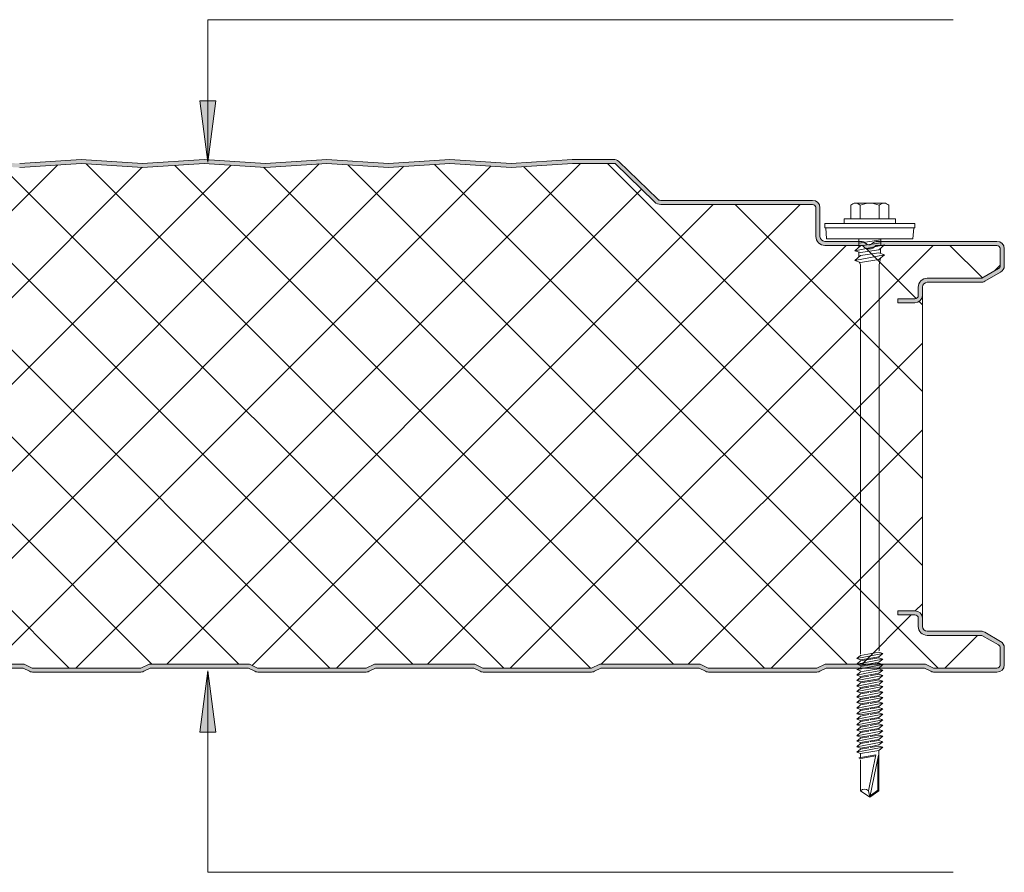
# Model space of a CAD drawing. Header units: millimetres. Extents: x 4765 to 12978, y -1786 to 7163.
# Tile 9 of 13: x 5665 to 5905, y 6368 to 6576. Entities that reach past the tile are written whole.
import ezdxf

# ---------------------------------------------------------------- set-up
doc = ezdxf.new("R2010")
doc.units = ezdxf.units.MM
doc.layers.add('A-DETL-GENF', color=92, linetype='Continuous', lineweight=13)
doc.layers.add('G-ANNO-TEXT', color=231, linetype='Continuous', lineweight=9)

# ---------------------------------------------------------------- blocks, each defined once
blk = doc.blocks.new('HFX 1000 - SATINLINE - FINELINE - HFX 1000 125mm - SATINLINE - FINELINE-4519713-JOINT 14')
at = {"layer": 'A-DETL-GENF'}
h = blk.add_hatch(color=256, dxfattribs=at)
h.paths.add_polyline_path([(3.1, 0), (17.49, 0.06), (17.94, 0.22), (19.5, 1), (43.54, 0.98), (45.51, 0.06), (46, 0), (72.49, 0.06), (72.94, 0.22), (74.5, 1), (98.5, 1), (100.51, 0.06), (101, 0), (127.49, 0.06), (127.94, 0.22), (129.5, 1), (153.5, 1), (155.51, 0.06), (156, 0), (182.49, 0.06), (182.94, 0.22), (184.5, 1), (208.5, 1), (210.51, 0.06), (211, 0), (237.49, 0.06), (237.94, 0.22), (239.5, 1), (263.5, 1), (265.51, 0.06), (266, 0), (292.49, 0.06), (292.94, 0.22), (294.5, 1), (318.5, 1), (320.51, 0.06), (321, 0), (347.49, 0.06), (347.94, 0.22), (349.5, 1), (373.54, 0.98), (375.51, 0.06), (376, 0), (402.49, 0.06), (402.94, 0.22), (404.5, 1), (428.5, 1), (430.51, 0.06), (431, 0), (457.49, 0.06), (457.94, 0.22), (459.5, 1), (483.5, 1), (485.51, 0.06), (486, 0), (512.49, 0.06), (512.94, 0.22), (514.5, 1), (538.5, 1), (540.51, 0.06), (541, 0), (567.49, 0.06), (567.94, 0.22), (569.5, 1), (593.5, 1), (595.51, 0.06), (596, 0), (622.49, 0.06), (622.94, 0.22), (624.5, 1), (648.5, 1), (650.51, 0.06), (651, 0), (677.49, 0.06), (677.94, 0.22), (679.5, 1), (703.5, 1), (705.51, 0.06), (706, 0), (732.49, 0.06), (732.94, 0.22), (734.5, 1), (758.5, 1), (760.51, 0.06), (761, 0), (787.49, 0.06), (787.94, 0.22), (789.5, 1), (813.5, 1), (815.51, 0.06), (816, 0), (842.49, 0.06), (842.94, 0.22), (844.5, 1), (868.5, 1), (870.51, 0.06), (871, 0), (897.49, 0.06), (897.94, 0.22), (899.5, 1), (923.5, 1), (925.51, 0.06), (926, 0), (952.49, 0.06), (952.94, 0.22), (954.5, 1), (978.5, 1), (980.51, 0.06), (981, 0), (996.6, 0.05), (996.67, 0.06), (997.1, 0.24), (997.48, 0.53), (997.76, 0.9), (997.94, 1.33), (998, 2.18), (998, 5.96), (997.9, 6.53), (997.76, 6.86), (997.48, 7.23), (997, 7.58), (993.22, 9.76), (992.72, 9.95), (992.32, 10), (978.89, 10.04), (978.44, 10.29), (978.35, 10.35), (978.16, 10.6), (978.04, 10.89), (978, 11.2), (978, 13.2), (977.94, 13.67), (977.76, 14.1), (977.48, 14.47), (977, 14.8), (976.67, 14.94), (976.2, 15), (972, 15), (972, 14), (976.41, 13.97), (976.77, 13.77), (976.98, 13.41), (977, 13.2), (977, 11.2), (977.08, 10.63), (977.3, 10.1), (977.65, 9.64), (978.1, 9.29), (978.74, 9.06), (979.2, 9), (992.54, 9), (996.77, 6.53), (996.98, 6.17), (997, 5.96), (996.98, 1.59), (996.77, 1.23), (996.41, 1.03), (996.2, 1), (980.74, 1), (978.63, 2), (954.27, 2), (952.27, 1), (925.74, 1), (923.74, 2), (899.27, 2), (897.27, 1), (870.74, 1), (868.74, 2), (844.27, 2), (842.27, 1), (815.74, 1), (813.74, 2), (789.27, 2), (787.27, 1), (760.74, 1), (758.74, 2), (734.27, 2), (732.27, 1), (705.74, 1), (703.74, 2), (679.27, 2), (677.27, 1), (650.74, 1), (648.74, 2), (624.27, 2), (622.27, 1), (595.74, 1), (593.74, 2), (569.27, 2), (567.27, 1), (540.74, 1), (538.74, 2), (514.27, 2), (512.27, 1), (485.74, 1), (483.74, 2), (459.27, 2), (457.27, 1), (430.74, 1), (428.74, 2), (404.27, 2), (402.27, 1), (375.74, 1), (373.74, 2), (349.27, 2), (347.27, 1), (320.74, 1), (318.74, 2), (294.27, 2), (292.27, 1), (265.74, 1), (263.74, 2), (239.27, 2), (237.27, 1), (210.74, 1), (208.74, 2), (184.27, 2), (182.27, 1), (155.74, 1), (153.74, 2), (129.27, 2), (127.27, 1), (100.74, 1), (98.74, 2), (74.27, 2), (72.27, 1), (45.74, 1), (43.74, 2), (19.27, 2), (17.27, 1), (1.59, 1.03), (1.23, 1.23), (1.03, 1.59), (1, 2), (1, 9.3), (0.93, 9.87), (0.71, 10.4), (0.36, 10.86), (-0.1, 11.21), (-0.63, 11.43), (-1.2, 11.5), (-20.41, 11.53), (-20.77, 11.73), (-20.97, 12.09), (-21, 12.3), (-20.97, 13.41), (-20.77, 13.77), (-20.41, 13.97), (-20.2, 14), (-16, 14), (-16, 15), (-20.2, 15), (-20.81, 14.88), (-21.25, 14.64), (-21.59, 14.31), (-21.84, 13.91), (-21.97, 13.46), (-22, 13.2), (-21.98, 12.18), (-21.94, 11.83), (-21.76, 11.4), (-21.47, 11.03), (-21, 10.7), (-20.67, 10.56), (-20.2, 10.5), (-0.89, 10.46), (-0.53, 10.29), (-0.35, 10.15), (-0.1, 9.75), (-0.04, 9.61), (0, 9.3), (0, 1.8), (0.1, 1.23), (0.24, 0.9), (0.53, 0.53), (1, 0.2), (1.33, 0.06), (1.9, 0), (2.8, 0)])
h.paths.add_polyline_path([(972, 90.19), (976.2, 90.19), (976.67, 90.26), (977.1, 90.44), (977.48, 90.72), (977.76, 91.09), (977.94, 91.53), (978, 91.99), (978.04, 94.31), (978.16, 94.59), (978.35, 94.84), (978.63, 95.05), (978.89, 95.15), (979.2, 95.19), (992.72, 95.25), (992.79, 95.26), (993.22, 95.44), (997.1, 97.67), (997.48, 97.96), (997.76, 98.33), (997.94, 98.77), (998, 99.62), (998, 103.39), (997.9, 103.96), (997.76, 104.29), (997.48, 104.67), (997, 104.99), (996.6, 105.14), (996.04, 105.19), (966.65, 105.14), (966.33, 105.04), (965.76, 104.67), (965.38, 104.4), (964.92, 104.33), (964.48, 104.48), (963.67, 105.04), (963.32, 105.16), (962.95, 105.19), (953.89, 105.24), (953.6, 105.36), (953.35, 105.55), (953.1, 105.94), (953.04, 106.08), (953, 106.39), (953, 113.39), (952.94, 113.86), (952.65, 114.44), (952.48, 114.67), (952, 114.99), (951.67, 115.13), (950.84, 115.19), (913.85, 115.23), (913.56, 115.35), (913.07, 115.77), (903.62, 124.92), (903.28, 125.09), (902.91, 125.18), (901.97, 125.19), (892.52, 125.19), (877.58, 124.2), (862.61, 125.2), (847.58, 124.2), (832.57, 125.19), (817.58, 124.2), (802.66, 125.2), (787.58, 124.2), (772.66, 125.2), (757.58, 124.2), (742.66, 125.2), (727.58, 124.2), (712.66, 125.2), (697.58, 124.2), (682.66, 125.2), (667.58, 124.2), (652.66, 125.2), (637.58, 124.2), (622.65, 125.2), (607.58, 124.2), (592.66, 125.2), (577.58, 124.2), (562.61, 125.2), (547.58, 124.2), (532.66, 125.2), (517.58, 124.2), (502.66, 125.2), (487.58, 124.2), (472.66, 125.2), (457.58, 124.2), (442.53, 125.19), (427.58, 124.2), (412.66, 125.2), (397.58, 124.2), (382.66, 125.2), (367.58, 124.2), (352.66, 125.2), (337.58, 124.2), (322.66, 125.2), (307.58, 124.2), (292.65, 125.2), (277.58, 124.2), (262.66, 125.2), (247.58, 124.2), (232.66, 125.2), (217.58, 124.2), (202.61, 125.2), (187.58, 124.2), (172.66, 125.2), (157.58, 124.2), (142.66, 125.2), (127.58, 124.2), (112.66, 125.2), (97.58, 124.2), (82.66, 125.2), (67.58, 124.2), (52.66, 125.2), (37.58, 124.2), (22.66, 125.2), (7.58, 124.2), (-7.75, 125.17), (-22.42, 124.2), (-37.37, 125.19), (-47.66, 125.15), (-47.79, 125.14), (-48.22, 124.96), (-48.59, 124.68), (-55.75, 117.65), (-55.95, 117.11), (-55.98, 116.71), (-55.95, 116.44), (-55.88, 116.19), (-55.7, 115.86), (-55.44, 115.58), (-54.9, 115.29), (-54.77, 115.24), (-54.4, 115.19), (-26.2, 115.15), (-0.56, 107.27), (-0.33, 107.09), (-0.14, 106.82), (-0.04, 106.56), (0, 106.26), (-0.04, 96.08), (-0.16, 95.79), (-0.35, 95.55), (-0.63, 95.34), (-0.89, 95.24), (-1.2, 95.19), (-20.41, 95.17), (-20.67, 95.13), (-21.1, 94.95), (-21.47, 94.67), (-21.76, 94.29), (-21.94, 93.86), (-22, 93.04), (-22, 91.99), (-21.94, 91.53), (-21.76, 91.09), (-21.47, 90.72), (-21.1, 90.44), (-20.67, 90.26), (-20.2, 90.19), (-16, 90.19), (-16, 91.19), (-20.41, 91.22), (-20.77, 91.43), (-20.97, 91.79), (-21, 91.99), (-20.97, 93.6), (-20.77, 93.96), (-20.41, 94.17), (-20.2, 94.19), (-1.2, 94.19), (-0.63, 94.27), (-0.1, 94.49), (0.36, 94.84), (0.71, 95.29), (0.93, 95.83), (1, 96.39), (1, 106.26), (0.93, 106.82), (0.72, 107.34), (0.39, 107.79), (-0.05, 108.14), (-0.56, 108.37), (-26.2, 116.19), (-54.54, 116.21), (-54.82, 116.37), (-54.95, 116.57), (-54.99, 116.87), (-54.88, 117.14), (-54.67, 117.37), (-47.66, 124.19), (-37.37, 124.19), (-22.33, 123.19), (-7.34, 124.2), (7.66, 123.19), (22.66, 124.2), (37.66, 123.19), (52.66, 124.2), (67.66, 123.19), (82.66, 124.2), (97.66, 123.19), (112.66, 124.2), (127.66, 123.19), (142.66, 124.2), (157.66, 123.19), (172.66, 124.2), (187.66, 123.19), (202.66, 124.2), (217.66, 123.19), (232.66, 124.2), (247.66, 123.19), (262.66, 124.2), (277.66, 123.19), (292.66, 124.2), (307.66, 123.19), (322.66, 124.2), (337.66, 123.19), (352.66, 124.2), (367.66, 123.19), (382.66, 124.2), (397.66, 123.19), (412.66, 124.2), (427.66, 123.19), (442.66, 124.2), (457.66, 123.19), (472.66, 124.2), (487.66, 123.19), (502.66, 124.2), (517.66, 123.19), (532.66, 124.2), (547.66, 123.19), (562.66, 124.2), (577.66, 123.19), (592.66, 124.2), (607.66, 123.19), (622.66, 124.2), (637.66, 123.19), (652.66, 124.2), (667.66, 123.19), (682.66, 124.2), (697.66, 123.19), (712.66, 124.2), (727.66, 123.19), (742.66, 124.2), (757.66, 123.19), (772.66, 124.2), (787.66, 123.19), (802.66, 124.2), (817.66, 123.19), (832.66, 124.2), (847.66, 123.19), (862.66, 124.2), (877.66, 123.19), (892.56, 124.19), (902.99, 124.19), (912.62, 114.82), (913.07, 114.48), (913.59, 114.27), (914.15, 114.19), (951.41, 114.17), (951.77, 113.96), (951.98, 113.6), (952, 113.39), (952, 106.39), (952.08, 105.83), (952.3, 105.29), (952.65, 104.84), (953.1, 104.49), (953.63, 104.27), (954.2, 104.19), (963.35, 104.19), (963.67, 103.83), (964.07, 103.56), (964.52, 103.39), (965, 103.33), (965.66, 103.45), (965.93, 103.56), (966.33, 103.83), (966.65, 104.19), (996.41, 104.17), (996.77, 103.96), (996.98, 103.6), (997, 103.39), (996.98, 99.03), (996.77, 98.67), (996.6, 98.54), (992.54, 96.19), (979.2, 96.19), (978.63, 96.12), (978.1, 95.9), (977.65, 95.55), (977.3, 95.09), (977.08, 94.56), (977, 93.99), (976.98, 91.79), (976.77, 91.43), (976.41, 91.22), (976.2, 91.19), (972, 91.19)])
h = blk.add_hatch(dxfattribs=at)
h.set_pattern_fill('FP_4', color=256, style=0, pattern_type=2)
h.set_pattern_definition([(45, (-4907.427, -6416.905), (-10.606602, 10.606602), []), (135, (-4907.427, -6416.905), (-10.606602, -10.606602), [])])
h.paths.add_polyline_path([(3.1, 1), (17.27, 1), (19.27, 2), (43.74, 2), (45.74, 1), (72.27, 1), (74.27, 2), (98.74, 2), (100.74, 1), (127.27, 1), (129.27, 2), (153.74, 2), (155.74, 1), (182.27, 1), (184.27, 2), (208.74, 2), (210.74, 1), (237.27, 1), (239.27, 2), (263.74, 2), (265.74, 1), (292.27, 1), (294.27, 2), (318.74, 2), (320.74, 1), (347.27, 1), (349.27, 2), (373.74, 2), (375.74, 1), (402.27, 1), (404.27, 2), (428.74, 2), (430.74, 1), (457.27, 1), (459.27, 2), (483.74, 2), (485.74, 1), (512.27, 1), (514.27, 2), (538.74, 2), (540.74, 1), (567.27, 1), (569.27, 2), (593.74, 2), (595.74, 1), (622.27, 1), (624.27, 2), (648.74, 2), (650.74, 1), (677.27, 1), (679.27, 2), (703.74, 2), (705.74, 1), (732.27, 1), (734.27, 2), (758.74, 2), (760.74, 1), (787.27, 1), (789.27, 2), (813.74, 2), (815.74, 1), (842.27, 1), (844.27, 2), (868.74, 2), (870.74, 1), (897.27, 1), (899.27, 2), (923.74, 2), (925.74, 1), (952.27, 1), (954.27, 2), (978.74, 2), (980.74, 1), (996.41, 1.03), (996.77, 1.23), (996.9, 1.4), (997, 1.8), (997, 5.96), (996.9, 6.36), (996.6, 6.65), (992.54, 9), (979.2, 9), (978.63, 9.07), (978.1, 9.29), (977.65, 9.64), (977.22, 10.29), (977.08, 10.63), (977, 11.2), (977, 13.2), (976.9, 13.6), (976.6, 13.89), (976.2, 14), (972, 14), (972, 15), (976.2, 15), (976.67, 14.94), (977.1, 14.76), (977.48, 14.47), (977.76, 14.1), (977.94, 13.67), (978, 13.2), (978, 91.99), (977.94, 91.53), (977.76, 91.09), (977.48, 90.72), (977.1, 90.44), (976.67, 90.26), (976.2, 90.19), (972, 90.19), (972, 91.19), (976.41, 91.22), (976.77, 91.43), (976.9, 91.59), (977, 91.99), (977, 93.99), (977.08, 94.56), (977.3, 95.09), (977.65, 95.55), (978.1, 95.9), (978.63, 96.12), (979.2, 96.19), (992.54, 96.19), (996.77, 98.67), (996.9, 98.83), (997, 99.23), (997, 103.39), (996.9, 103.79), (996.6, 104.09), (996.2, 104.19), (966.65, 104.19), (966.33, 103.83), (965.93, 103.56), (965.48, 103.39), (965, 103.33), (964.52, 103.39), (964.07, 103.56), (963.67, 103.83), (963.35, 104.19), (954.2, 104.19), (953.63, 104.27), (953.1, 104.49), (952.65, 104.84), (952.3, 105.29), (952.08, 105.83), (952, 106.39), (952, 113.39), (951.9, 113.79), (951.6, 114.09), (951.2, 114.19), (914.15, 114.19), (913.59, 114.27), (913.07, 114.48), (912.62, 114.82), (902.99, 124.19), (892.56, 124.19), (877.66, 123.19), (862.66, 124.2), (847.66, 123.19), (832.66, 124.2), (817.66, 123.19), (802.66, 124.2), (787.66, 123.19), (772.66, 124.2), (757.66, 123.19), (742.66, 124.2), (727.66, 123.19), (712.66, 124.2), (697.66, 123.19), (682.66, 124.2), (667.66, 123.19), (652.66, 124.2), (637.66, 123.19), (622.66, 124.2), (607.66, 123.19), (592.66, 124.2), (577.66, 123.19), (562.66, 124.2), (547.66, 123.19), (532.66, 124.2), (517.66, 123.19), (502.66, 124.2), (487.66, 123.19), (472.66, 124.2), (457.66, 123.19), (442.66, 124.2), (427.66, 123.19), (412.66, 124.2), (397.66, 123.19), (382.66, 124.2), (367.66, 123.19), (352.66, 124.2), (337.66, 123.19), (322.66, 124.2), (307.66, 123.19), (292.66, 124.2), (277.66, 123.19), (262.66, 124.2), (247.66, 123.19), (232.66, 124.2), (217.66, 123.19), (202.66, 124.2), (187.66, 123.19), (172.66, 124.2), (157.66, 123.19), (142.66, 124.2), (127.66, 123.19), (112.66, 124.2), (97.66, 123.19), (82.66, 124.2), (67.66, 123.19), (52.66, 124.2), (37.66, 123.19), (22.66, 124.2), (7.66, 123.19), (-7.34, 124.2), (-22.33, 123.19), (-37.37, 124.19), (-47.66, 124.19), (-54.91, 117.11), (-54.97, 116.99), (-54.95, 116.57), (-54.79, 116.34), (-54.54, 116.21), (-54.4, 116.19), (-26.2, 116.19), (-0.56, 108.37), (-0.05, 108.14), (0.39, 107.79), (0.72, 107.34), (0.93, 106.82), (1, 106.26), (1, 96.39), (0.93, 95.83), (0.71, 95.29), (0.36, 94.84), (-0.1, 94.49), (-0.63, 94.27), (-1.2, 94.19), (-20.41, 94.17), (-20.77, 93.96), (-20.89, 93.79), (-21, 93.39), (-21, 91.99), (-20.89, 91.59), (-20.6, 91.3), (-20.2, 91.19), (-16, 91.19), (-16, 90.19), (-20.2, 90.19), (-20.67, 90.26), (-21.1, 90.44), (-21.47, 90.72), (-21.76, 91.09), (-21.94, 91.53), (-22, 91.99), (-22, 13.2), (-21.94, 13.67), (-21.76, 14.1), (-21.47, 14.47), (-21.1, 14.76), (-20.67, 14.94), (-20.2, 15), (-16, 15), (-16, 14), (-20.41, 13.97), (-20.77, 13.77), (-20.89, 13.6), (-21, 13.2), (-21, 12.3), (-20.89, 11.9), (-20.6, 11.61), (-20.2, 11.5), (-1.2, 11.5), (-0.63, 11.43), (-0.1, 11.21), (0.36, 10.86), (0.75, 10.29), (0.93, 9.87), (1, 9.3), (1, 1.8), (1.11, 1.4), (1.4, 1.11), (1.8, 1)])
for p, q in [((772.66, 125.2), (757.66, 124.19)), ((787.66, 124.19), (772.66, 125.2)), ((802.66, 125.2), (787.66, 124.19)), ((817.66, 124.19), (802.66, 125.2)), ((832.66, 125.2), (817.66, 124.19)), ((847.66, 124.19), (832.66, 125.2)), ((862.66, 125.2), (847.66, 124.19)), ((877.66, 124.19), (862.66, 125.2)), ((892.52, 125.19), (877.66, 124.19)), ((902.53, 125.19), (892.52, 125.19)), ((772.66, 124.2), (757.66, 123.19)), ((787.66, 123.19), (772.66, 124.2)), ((802.66, 124.2), (787.66, 123.19)), ((817.66, 123.19), (802.66, 124.2)), ((832.66, 124.2), (817.66, 123.19)), ((847.66, 123.19), (832.66, 124.2)), ((862.66, 124.2), (847.66, 123.19)), ((877.66, 123.19), (862.66, 124.2)), ((892.56, 124.19), (877.66, 123.19)), ((902.99, 124.19), (892.56, 124.19)), ((912.62, 114.82), (902.99, 124.19)), ((913.31, 115.53), (903.92, 124.68)), ((951.2, 115.19), (914.15, 115.19)), ((951.2, 114.19), (914.15, 114.19)), ((952, 106.39), (952, 113.39)), ((953, 106.39), (953, 113.39)), ((960.52, 113.99), (960.52, 110.66)), ((961.68, 114.51), (968.64, 114.51)), ((962.84, 113.99), (962.84, 110.66)), ((967.48, 113.99), (967.48, 110.66)), ((969.8, 113.99), (969.8, 110.66)), ((971.41, 110.66), (958.91, 110.66)), ((958.91, 110.66), (958.91, 109.51)), ((971.41, 109.51), (971.41, 110.66)), ((976.16, 109.51), (954.16, 109.51)), ((954.16, 109.51), (954.16, 108.51)), ((954.16, 108.51), (976.16, 108.51)), ((954.41, 108.51), (954.63, 105.82)), ((975.69, 105.82), (975.91, 108.51)), ((976.16, 108.51), (976.16, 109.51)), ((975.69, 105.82), (954.63, 105.82)), ((962.47, 105.82), (962.47, 103.69)), ((967.86, 105.82), (967.86, 104.12)), ((962.95, 105.19), (954.2, 105.19)), ((963.35, 104.19), (954.2, 104.19)), ((961.55, 102.89), (968.77, 104.3)), ((962.91, 104.07), (961.55, 102.89)), ((967.86, 105.56), (962.47, 104.73)), ((967.86, 104.83), (962.91, 104.07)), ((996.2, 104.19), (966.65, 104.19)), ((996.2, 105.19), (967.05, 105.19)), ((968.77, 104.3), (967.41, 103.12)), ((967.77, 103.43), (967.77, 102.26)), ((997, 99.23), (997, 103.39)), ((998, 99.23), (998, 103.39)), ((962.91, 102.43), (961.55, 102.89)), ((961.55, 100.52), (968.77, 101.92)), ((962.91, 101.7), (961.55, 100.52)), ((962.47, 102.58), (962.47, 101.32)), ((967.41, 103.12), (962.91, 102.43)), ((967.41, 102.39), (962.91, 101.7)), ((968.77, 101.92), (967.41, 102.39)), ((967.41, 100.74), (968.77, 101.92)), ((967.42, 99.47), (967.79, 101.08)), ((961.55, 100.52), (962.91, 100.05)), ((962.6, 100.16), (962.92, 99.43)), ((962.91, 100.05), (967.41, 100.74)), ((962.92, 99.43), (962.92, 4.43)), ((967.42, 5.25), (967.42, 99.47)), ((992.54, 96.19), (996.6, 98.54)), ((979.2, 96.19), (992.54, 96.19)), ((993.22, 95.44), (997.1, 97.67)), ((977, 91.99), (977, 93.99)), ((978, 91.99), (978, 93.99)), ((979.2, 95.19), (992.32, 95.19)), ((978, 13.2), (978, 91.99)), ((972, 90.19), (972, 91.19)), ((972, 91.19), (976.2, 91.19)), ((976.2, 90.19), (972, 90.19)), ((972, 14), (972, 15)), ((972, 15), (976.2, 15)), ((976.2, 14), (972, 14)), ((977, 11.2), (977, 13.2)), ((978, 11.2), (978, 13.2)), ((992.32, 10), (979.2, 10)), ((997.1, 7.52), (993.22, 9.76)), ((992.54, 9), (979.2, 9)), ((996.6, 6.65), (992.54, 9)), ((962.91, 4.12), (967.41, 4.87)), ((968.31, 4.56), (967.41, 4.87)), ((997, 1.8), (997, 5.96)), ((998, 1.8), (998, 5.96)), ((962.01, 3.34), (968.31, 4.56)), ((962.91, 4.12), (962.01, 3.34)), ((962.01, 3.34), (962.91, 3.03)), ((962.01, 1.99), (968.31, 3.22)), ((962.91, 2.77), (962.01, 1.99)), ((962.91, 3.03), (967.41, 3.78)), ((967.41, 3.53), (962.91, 2.77)), ((967.41, 2.44), (962.91, 1.68)), ((968.31, 4.56), (967.41, 3.78)), ((968.31, 3.22), (967.41, 3.53)), ((968.31, 3.22), (967.41, 2.44)), ((734.27, 2), (758.74, 2)), ((734.5, 1), (758.5, 1)), ((758.5, 1), (760.06, 0.22)), ((758.74, 2), (760.74, 1)), ((760.74, 1), (787.27, 1)), ((787.27, 1), (789.27, 2)), ((787.94, 0.22), (789.5, 1)), ((789.27, 2), (813.74, 2)), ((789.5, 1), (813.5, 1)), ((813.5, 1), (815.06, 0.22)), ((813.74, 2), (815.74, 1)), ((815.74, 1), (842.27, 1)), ((816, 0), (842.01, 0)), ((842.27, 1), (844.27, 2)), ((842.94, 0.22), (844.5, 1)), ((844.27, 2), (868.74, 2)), ((844.5, 1), (868.5, 1)), ((868.5, 1), (870.06, 0.22)), ((868.74, 2), (870.74, 1)), ((870.74, 1), (897.27, 1)), ((871, 0), (897.01, 0)), ((897.27, 1), (899.27, 2)), ((897.94, 0.22), (899.5, 1)), ((899.27, 2), (923.74, 2)), ((899.5, 1), (923.5, 1)), ((923.5, 1), (925.06, 0.22)), ((923.74, 2), (925.74, 1)), ((925.74, 1), (952.27, 1)), ((926, 0), (952.01, 0)), ((952.27, 1), (954.27, 2)), ((952.94, 0.22), (954.5, 1)), ((954.27, 2), (978.74, 2)), ((954.5, 1), (978.5, 1)), ((962.01, 1.99), (962.91, 1.68)), ((962.01, 0.65), (963.11, 0.86)), ((962.01, 0.65), (962.91, 0.34)), ((962.91, 0.08), (962.01, -0.7)), ((962.4, 0.72), (962.99, 1.19)), ((967.41, 2.18), (962.91, 1.43)), ((962.91, 0.08), (963.76, 0.22)), ((962.92, 0.82), (968.31, 1.87)), ((963.76, 0.22), (967.41, 0.83)), ((968.31, 0.52), (964.26, -0.26)), ((968.31, 0.52), (967.18, 0.91)), ((968.31, 1.87), (967.24, 0.81)), ((968.31, 1.87), (967.41, 2.18)), ((968.31, 0.52), (967.41, -0.26)), ((978.5, 1), (980.06, 0.22)), ((978.74, 2), (980.74, 1)), ((980.74, 1), (996.2, 1)), ((981, 0), (996.2, 0)), ((761, 0), (787.01, 0)), ((964.26, -0.26), (962.01, -0.7)), ((962.01, -0.7), (962.91, -1.01)), ((962.91, -1.27), (962.01, -2.05)), ((962.01, -2.05), (965.4, -1.39)), ((962.01, -2.05), (962.91, -2.36)), ((962.91, -1.01), (964.71, -0.71)), ((964.93, -0.93), (962.91, -1.27)), ((965.88, -1.86), (962.91, -2.36)), ((966.11, -2.08), (962.91, -2.61)), ((964.71, -0.71), (967.41, -0.26)), ((967.41, -0.51), (965.25, -0.87)), ((965.4, -1.39), (968.31, -0.82)), ((967.41, -1.6), (965.88, -1.86)), ((967.41, -1.86), (966.11, -2.08)), ((966.55, -2.51), (968.31, -2.17)), ((968.31, -2.17), (967.38, -2.96)), ((968.31, -0.82), (967.41, -0.51)), ((968.31, -0.82), (967.41, -1.6)), ((968.31, -2.17), (967.41, -1.86)), ((962.01, -3.39), (966.55, -2.51)), ((962.91, -2.61), (962.01, -3.39)), ((962.01, -3.39), (962.91, -3.7)), ((962.91, -3.96), (962.01, -4.74)), ((962.01, -4.74), (965.4, -4.08)), ((962.01, -4.74), (962.91, -5.05)), ((962.91, -3.7), (967.06, -3.01)), ((964.93, -3.62), (962.91, -3.96)), ((965.88, -4.55), (962.91, -5.05)), ((967.41, -3.21), (965.25, -3.57)), ((967.41, -4.56), (965.25, -4.92)), ((965.4, -4.08), (968.31, -3.52)), ((967.41, -4.3), (965.88, -4.55)), ((968.31, -3.52), (967.41, -3.21)), ((968.31, -3.52), (967.41, -4.3)), ((968.31, -4.87), (967.41, -4.56)), ((962.91, -5.31), (962.01, -6.09)), ((962.01, -6.09), (965.4, -5.43)), ((962.01, -6.09), (962.91, -6.4)), ((962.91, -6.65), (962.01, -7.43)), ((962.01, -7.43), (965.4, -6.77)), ((964.93, -4.97), (962.91, -5.31)), ((965.88, -5.9), (962.91, -6.4)), ((964.93, -6.31), (962.91, -6.65)), ((967.41, -5.9), (965.25, -6.26)), ((965.4, -5.43), (968.31, -4.87)), ((965.4, -6.77), (968.31, -6.21)), ((967.41, -5.65), (965.88, -5.9)), ((967.41, -6.99), (965.88, -7.25)), ((968.31, -4.87), (967.41, -5.65)), ((968.31, -6.21), (967.41, -5.9)), ((968.31, -6.21), (967.41, -6.99)), ((962.01, -7.43), (962.91, -7.74)), ((962.91, -8), (962.01, -8.78)), ((962.01, -8.78), (965.4, -8.12)), ((962.01, -8.78), (962.91, -9.09)), ((962.91, -9.35), (962.01, -10.13)), ((962.01, -10.13), (965.4, -9.47)), ((965.88, -7.25), (962.91, -7.74)), ((964.93, -7.66), (962.91, -8)), ((965.88, -8.59), (962.91, -9.09)), ((964.93, -9.01), (962.91, -9.35)), ((967.41, -7.25), (965.25, -7.61)), ((967.41, -8.59), (965.25, -8.95)), ((965.4, -8.12), (968.31, -7.56)), ((965.4, -9.47), (968.31, -8.9)), ((967.41, -8.34), (965.88, -8.59)), ((968.31, -7.56), (967.41, -7.25)), ((968.31, -7.56), (967.41, -8.34)), ((968.31, -8.9), (967.41, -8.59)), ((968.31, -8.9), (967.41, -9.68)), ((962.01, -10.13), (962.91, -10.44)), ((962.91, -10.69), (962.01, -11.47)), ((962.01, -11.47), (965.4, -10.81)), ((962.01, -11.47), (962.91, -11.78)), ((965.88, -9.94), (962.91, -10.44)), ((964.93, -10.35), (962.91, -10.69)), ((965.88, -11.29), (962.91, -11.78)), ((964.93, -11.7), (962.91, -12.04)), ((967.41, -9.94), (965.25, -10.3)), ((967.41, -11.29), (965.25, -11.65)), ((965.4, -10.81), (968.31, -10.25)), ((965.4, -12.16), (968.31, -11.6)), ((967.41, -9.68), (965.88, -9.94)), ((967.41, -11.03), (965.88, -11.29)), ((968.31, -10.25), (967.41, -9.94)), ((968.31, -10.25), (967.41, -11.03)), ((968.31, -11.6), (967.41, -11.29)), ((968.31, -11.6), (967.41, -12.38)), ((962.91, -12.04), (962.01, -12.82)), ((962.01, -12.82), (965.4, -12.16)), ((962.01, -12.82), (962.91, -13.13)), ((962.91, -13.39), (962.01, -14.17)), ((962.01, -14.17), (965.4, -13.51)), ((962.01, -14.17), (962.91, -14.48)), ((965.88, -12.63), (962.91, -13.13)), ((964.93, -13.05), (962.91, -13.39)), ((965.88, -13.98), (962.91, -14.48)), ((964.93, -14.39), (962.91, -14.73)), ((967.41, -12.63), (965.25, -12.99)), ((967.41, -13.98), (965.25, -14.34)), ((965.4, -13.51), (968.31, -12.94)), ((965.4, -14.85), (968.31, -14.29)), ((967.41, -12.38), (965.88, -12.63)), ((967.41, -13.72), (965.88, -13.98)), ((968.31, -12.94), (967.41, -12.63)), ((968.31, -12.94), (967.41, -13.72)), ((968.31, -14.29), (967.41, -13.98)), ((968.31, -14.29), (967.41, -15.07)), ((962.91, -14.73), (962.01, -15.51)), ((962.01, -15.51), (965.4, -14.85)), ((962.01, -15.51), (962.91, -15.82)), ((962.91, -16.08), (962.01, -16.86)), ((962.01, -16.86), (965.4, -16.2)), ((965.88, -15.33), (962.91, -15.82)), ((964.93, -15.74), (962.91, -16.08)), ((965.88, -16.67), (962.91, -17.17)), ((967.41, -15.33), (965.25, -15.69)), ((967.41, -16.67), (965.25, -17.03)), ((965.4, -16.2), (968.31, -15.64)), ((967.41, -15.07), (965.88, -15.33)), ((967.41, -16.42), (965.88, -16.67)), ((968.31, -15.64), (967.41, -15.33)), ((968.31, -15.64), (967.41, -16.42)), ((968.31, -16.98), (967.41, -16.67)), ((962.01, -16.86), (962.91, -17.17)), ((962.91, -17.43), (962.01, -18.21)), ((962.01, -18.21), (965.4, -17.55)), ((962.01, -18.21), (962.91, -18.52)), ((962.91, -18.77), (962.01, -19.55)), ((962.01, -19.55), (965.4, -18.89)), ((964.93, -17.09), (962.91, -17.43)), ((965.88, -18.02), (962.91, -18.52)), ((964.93, -18.43), (962.91, -18.77)), ((967.41, -18.02), (965.25, -18.38)), ((965.4, -17.55), (968.31, -16.98)), ((965.4, -18.89), (968.31, -18.33)), ((967.41, -17.76), (965.88, -18.02)), ((967.41, -19.11), (965.88, -19.37)), ((968.31, -16.98), (967.41, -17.76)), ((968.31, -18.33), (967.41, -18.02)), ((968.31, -18.33), (967.41, -19.11)), ((967.41, -28.95), (967.41, -19.11)), ((962.01, -19.55), (962.91, -19.86)), ((966.65, -20.13), (962.52, -20.86)), ((962.58, -21.18), (966.59, -20.4)), ((965.88, -19.37), (962.91, -19.86)), ((962.91, -19.86), (962.91, -20.79)), ((962.91, -21.38), (962.91, -28.95)), ((964.82, -28.95), (966.65, -20.13)), ((967.29, -20.27), (965.16, -30.52)), ((967.15, -20.95), (967.15, -28.81)), ((967.15, -28.81), (965.24, -30.15)), ((962.91, -28.95), (965.16, -30.52)), ((965.16, -30.52), (964.82, -28.95)), ((965.16, -30.52), (967.41, -28.95))]:
    blk.add_line(p, q, dxfattribs=at)
for centre, radius, start, end in [((902.66, 123.39), 1.8, 45.7585, 94.1532), ((914.15, 116.39), 1.2, 225.7585, 270), ((914.15, 116.39), 2.2, 225.7585, 270), ((951.2, 113.39), 1.8, 360, 90), ((951.2, 113.39), 0.8, 360, 90), ((951.2, 113.39), 0.8, 0, 30), ((961.68, 112.97), 1.54, 41.3319, 138.6681), ((965.16, 109.12), 5.39, 64.5175, 115.4825), ((968.64, 112.97), 1.54, 41.3319, 138.6681), ((954.2, 106.39), 2.2, 180, 270), ((954.2, 106.39), 1.2, 180, 270), ((962.95, 103.39), 1.8, 42.5574, 90), ((965, 105.33), 2, 214.5, 325.5), ((965, 105.33), 1, 224.7187, 319.1076), ((967.05, 103.39), 1.8, 90, 135.2998), ((996.2, 103.39), 1.8, 360, 90), ((996.2, 103.39), 0.8, 360, 90), ((996.2, 103.39), 0.8, 0, 30), ((996.2, 99.23), 0.8, 300, 0), ((996.2, 99.23), 0.8, 330, 360), ((996.2, 99.23), 1.8, 300, 0), ((979.2, 93.99), 2.2, 90, 180), ((979.2, 93.99), 1.2, 90, 180), ((992.32, 96.99), 1.8, 270, 300), ((976.2, 91.99), 1.8, 270, 360), ((976.2, 91.99), 0.8, 270, 360), ((976.2, 91.99), 0.8, 330, 360), ((976.2, 13.2), 1.8, 0, 90), ((976.2, 13.2), 0.8, 360, 90), ((976.2, 13.2), 0.8, 0, 30), ((979.2, 11.2), 2.2, 180, 270), ((979.2, 11.2), 1.2, 180, 270), ((992.32, 8.2), 1.8, 60, 90), ((996.2, 5.96), 1.8, 0, 60), ((996.2, 5.96), 0.8, 360, 60), ((996.2, 5.96), 0.8, 360, 30), ((761, 2.1), 2.1, 243.4349, 270), ((787.01, 2.1), 2.1, 270, 296.5651), ((816, 2.1), 2.1, 243.4349, 270), ((842.01, 2.1), 2.1, 270, 296.5651), ((871, 2.1), 2.1, 243.4349, 270), ((897.01, 2.1), 2.1, 270, 296.5651), ((926, 2.1), 2.1, 243.4349, 270), ((952.01, 2.1), 2.1, 270, 296.5651), ((981, 2.1), 2.1, 243.4349, 270), ((996.2, 1.8), 1.8, 270, 360), ((996.2, 1.8), 0.8, 270, 360), ((996.2, 1.8), 0.8, 330, 360), ((963.86, -29.98), 1.41, 47.2756, 132.7244)]:
    blk.add_arc(centre, radius, start, end, dxfattribs=at)

msp = doc.modelspace()

# ---------------------------------------------------------------- hatches: boundary and pattern name
at = {"layer": 'G-ANNO-TEXT'}
for points in [[(5711.03, 6541.41), (5713, 6556.41), (5709.05, 6556.41)], [(5711.03, 6417.25), (5709.05, 6402.25), (5713, 6402.25)]]:
    msp.add_hatch(color=7, dxfattribs=at).paths.add_polyline_path(points)

# ---------------------------------------------------------------- linework, layer by layer
at = {"layer": 'G-ANNO-TEXT', "color": 7}
for p, q in [((5711.03, 6576.2), (5892.93, 6576.2)), ((5711.03, 6541.41), (5711.03, 6576.2)), ((5713, 6556.41), (5709.05, 6556.41)), ((5709.05, 6556.41), (5711.03, 6541.41)), ((5711.03, 6541.41), (5713, 6556.41)), ((5711.03, 6417.25), (5709.05, 6402.25)), ((5713, 6402.25), (5711.03, 6417.25)), ((5711.03, 6417.25), (5711.03, 6368.05)), ((5709.05, 6402.25), (5713, 6402.25)), ((5711.03, 6368.05), (5892.93, 6368.05))]:
    msp.add_line(p, q, dxfattribs=at)

# ---------------------------------------------------------------- block references
at = {"layer": 'A-DETL-GENF'}
msp.add_blockref('HFX 1000 - SATINLINE - FINELINE - HFX 1000 125mm - SATINLINE - FINELINE-4519713-JOINT 14', (4907.43, 6416.9), dxfattribs=at)

doc.saveas('drawing.dxf')
